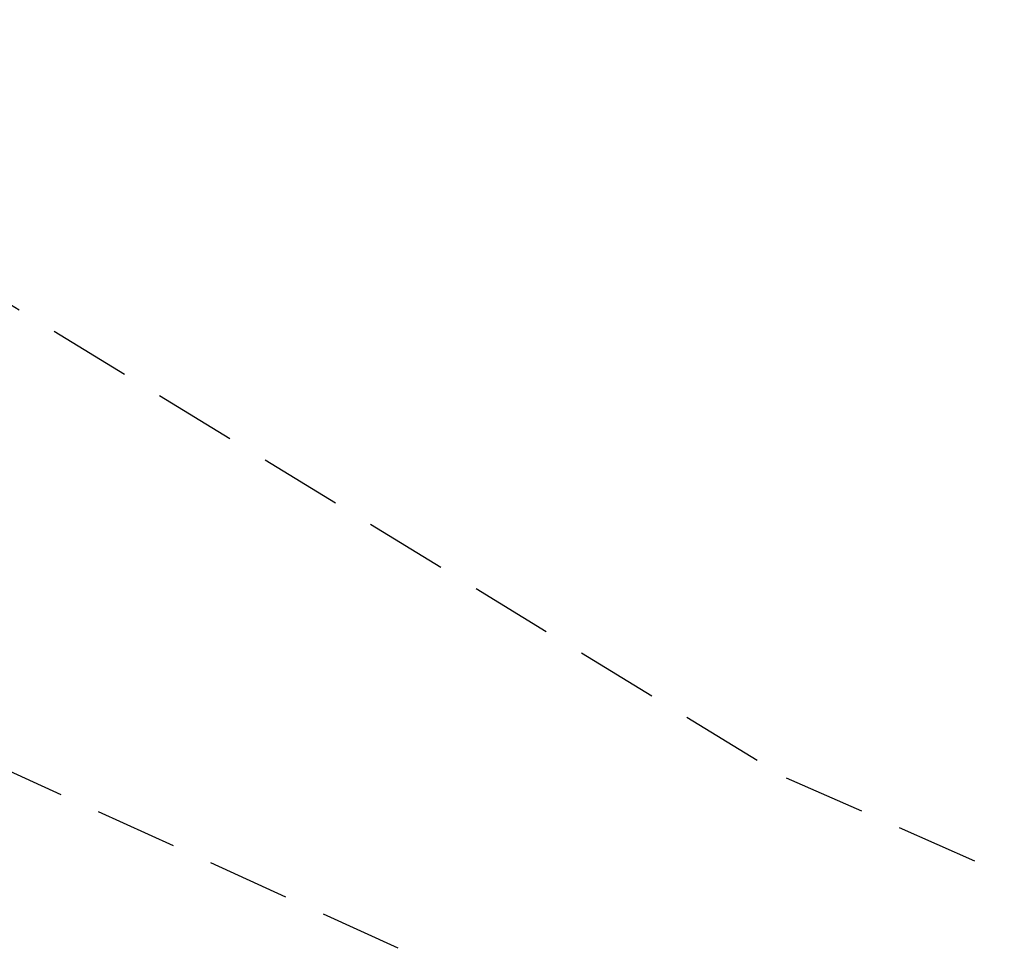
# Model space of a CAD drawing. Extents: x 573479 to 574989, y 161926 to 163436.
# Tile 222 of 256: x 573956.06 to 573959.05, y 162373.72 to 162376.52. Entities that reach past the tile are written whole.
import ezdxf

# ---------------------------------------------------------------- set-up
doc = ezdxf.new("R2010")
doc.units = 0
doc.linetypes.add('HIDDEN', pattern=[0.375, 0.25, -0.125])
for name, color, linetype in [('12', 7, 'CONTINUOUS'), ('50', 7, 'CONTINUOUS'), ('53', 7, 'CONTINUOUS')]:
    doc.layers.add(name, color=color, linetype=linetype)

msp = doc.modelspace()

# ---------------------------------------------------------------- linework, layer by layer
at = {"layer": '12', "color": 30, "linetype": 'CONTINUOUS', "extrusion": (6.19096e-05, -0.000104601, 1)}
msp.add_lwpolyline([(573999.401111, 162371.118435), (573997.813111, 162372.703435), (573996.069111, 162374.276435), (573994.116111, 162375.875435), (573992.442111, 162377.747435), (573991.14711, 162379.596435), (573990.27411, 162381.514435), (573989.52911, 162384.027435), (573988.63211, 162385.825435), (573987.28611, 162387.306435), (573984.901111, 162388.178435), (573984.346111, 162388.005435), (573982.58211, 162387.588435), (573981.86611, 162387.739435), (573979.76911, 162388.843435), (573977.32011, 162389.947435), (573974.90111, 162390.020435), (573972.41611, 162389.214435), (573970.11611, 162387.932435), (573967.72711, 162386.993435), (573965.36111, 162386.844435), (573963.06511, 162387.004435), (573961.03511, 162387.375435), (573958.78011, 162388.233435), (573956.37011, 162389.286435), (573956.06411, 162389.387435)], dxfattribs=at)
at = {"layer": '50', "color": 3, "linetype": 'HIDDEN'}
msp.add_line((573955.954, 162374.269, 680.082), (573975.428, 162365.409, 679.864), dxfattribs=at)
at = {"layer": '53', "color": 1, "linetype": 'HIDDEN'}
for p, q in [((573942.074, 162384.161, 678.204), (573958.384, 162374.216, 678.292)), ((573958.384, 162374.216, 678.292), (573974.113, 162367.27, 678.51))]:
    msp.add_line(p, q, dxfattribs=at)

doc.saveas('drawing.dxf')
